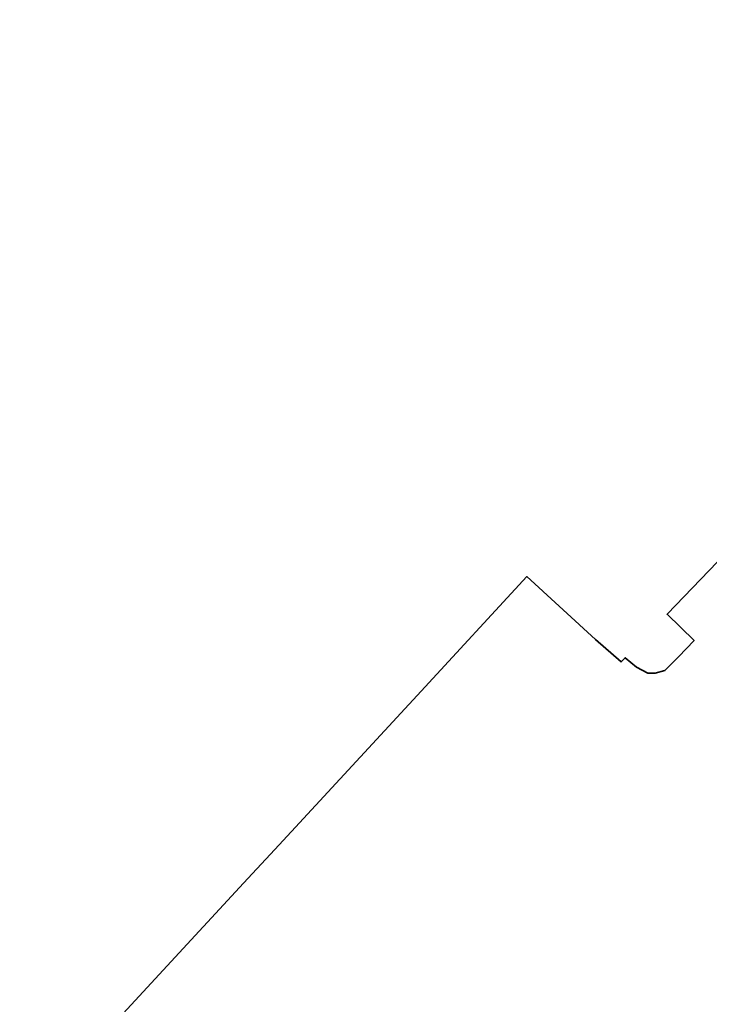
# Model space of a CAD drawing. Header units: metres. Extents: x 103182 to 107392, y 427230 to 428724.
# Tile 4 of 42: x 103901 to 104207, y 428287 to 428724. Entities that reach past the tile are written whole.
import ezdxf

# ---------------------------------------------------------------- set-up
doc = ezdxf.new("R2010")
doc.units = ezdxf.units.M
doc.layers.add('N-WE-KG-GRENS_BESTEMMINGSPLAN-G', color=150, linetype='KG-BESTEMMINGSPLAN', lineweight=35)
doc.linetypes.add('KG-BESTEMMINGSPLAN', pattern='A,3.4,-1,[183,NLCS.SHX,S=1,R=0,X=0,Y=0],-1', length=5.4)

msp = doc.modelspace()

# ---------------------------------------------------------------- linework, layer by layer
at = {"layer": 'N-WE-KG-GRENS_BESTEMMINGSPLAN-G', "ltscale": 0.5, "flags": 128}
msp.add_lwpolyline([(104214.729, 428037.473), (104221.687, 428043.842), (104287.399, 427969.46), (104244.656, 427932.46), (104175.899, 427874.051), (104183.839, 427864.914), (104219.857, 427896.207), (104219.307, 427896.871), (104248.874, 427922.434), (104267.289, 427898.769), (104292.447, 427867.539), (104282.59, 427859.541), (104320.203, 427813.264), (104292.818, 427792.072), (104309.197, 427771.111), (104325.575, 427750.149), (104310.106, 427739.339), (104289.235, 427724.067), (104336.793, 427662.54), (104343.257, 427654.003), (104370.485, 427618.153), (104379.648, 427605.722), (104416.51, 427631.681), (104439.401, 427599.148), (104451.49, 427606.998), (104477.216, 427565.197), (104433.471, 427538.748), (104442.25, 427531.579), (104445.583, 427529.356), (104450.462, 427526.262), (104458.676, 427521.459), (104508.242, 427549.935), (104524.464, 427527.358), (104549.577, 427542.378), (104565.681, 427532.216), (104534.089, 427480.35), (104533.094, 427478.823), (104540.777, 427474.21), (104569.454, 427457.702), (104586.267, 427448.579), (104625.533, 427426.338), (104649.267, 427415.664), (104663.062, 427412.401), (104686.796, 427408.251), (104700.364, 427411.982), (104733.294, 427425.325), (104742.047, 427427.697), (104744.951, 427428.283), (104733.96, 427456.558), (104760.624, 427467.192), (104760.577, 427467.309), (104776.347, 427468.815), (104780.318, 427431.256), (104781.55, 427431.293), (104781.698, 427429.662), (104815.519, 427433.517), (104814.776, 427437.53), (104808.619, 427501.252), (104804.913, 427557.81), (104802.665, 427592.92), (104798.178, 427681.685), (104793.94, 427770.666), (104790.697, 427832.996), (104788.699, 427883.872), (104787.702, 427919.236), (104788.694, 427949.687), (104793.184, 428006.033), (104795.673, 428037.26), (104803.147, 428143.177), (104806.89, 428181.579), (104806.638, 428209.043), (104802.646, 428240.985), (104795.669, 428272.862), (104787.197, 428298.265), (104776.626, 428323.261), (104764.838, 428343.338), (104743.788, 428377.94), (104717.387, 428420.81), (104693.719, 428458.794), (104629.36, 428563.379), (104613.236, 428582.82), (104577.251, 428625.967), (104554.504, 428652.515), (104549.762, 428657.905), (104557.548, 428643.281), (104548.35, 428635.922), (104531.652, 428658.818), (104531.664, 428658.803), (104542.282, 428666.906), (104526.342, 428685.901), (104517.314, 428678.814), (104514.077, 428683.253), (104504.58, 428694.639), (104513.584, 428701.2), (104508.061, 428708.548), (104498.726, 428701.106), (104492.053, 428708.459), (104478.332, 428724.248), (104427.347, 428674.401), (104427.035, 428674.096), (104426.57, 428673.626), (104324.701, 428570.524), (104255.503, 428500.039), (104233.116, 428477.235), (104217.83, 428491.254), (104187.974, 428460.269), (104199.979, 428448.702), (104193.027, 428441.433), (104187.032, 428435.349), (104182.776, 428434.11), (104179.391, 428434.097), (104174.372, 428436.845), (104169.366, 428440.958), (104167.597, 428439.123), (104156.248, 428449.163), (104125.811, 428477.048), (104078.803, 428426.147), (104015.781, 428357.944), (104000.048, 428340.918), (103926.852, 428261.707), (103937.905, 428251.384), (103948.957, 428241.062), (103944.092, 428235.927), (103923.582, 428214.121), (103915.275, 428202.884), (103902.457, 428185.545), (103900.647, 428183.665), (103907.376, 428175.901), (103908.998, 428177.388), (103919.857, 428187.41), (103936, 428202.307), (103961.524, 428178.041), (103940.402, 428157.623), (103931.667, 428149.227), (103942.103, 428136.99), (103945.465, 428133.328), (103977.871, 428096.768), (104011.253, 428059.104), (104018.093, 428051.312), (104043.784, 428022.047), (104045.025, 428023.31), (104079.98, 428057.451), (104094.634, 428040.255), (104058.293, 428005.653), (104063.849, 427999.123), (104070.638, 427991.068), (104075.461, 427985.344), (104089.035, 427997.511), (104111.241, 428018.132), (104140.118, 428044.932), (104171.963, 428074.481), (104182.351, 428074.029), (104210.243, 428042.373), (104214.729, 428037.473)], close=True, dxfattribs=at)

doc.saveas('drawing.dxf')
